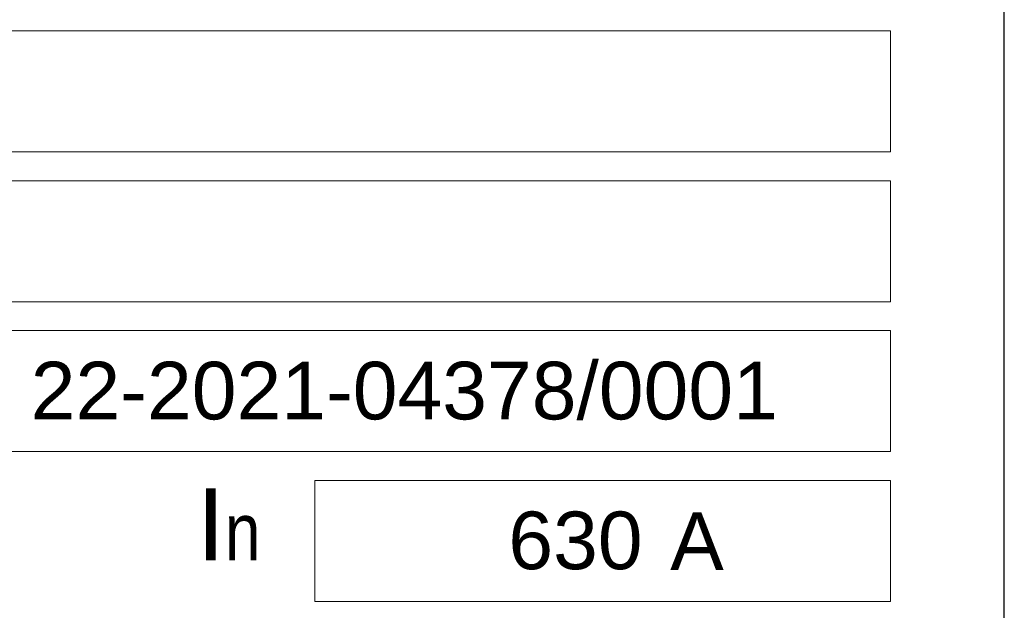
# Model space of a CAD drawing. Header units: millimetres. Extents: x -11513 to 3649, y 2330 to 12522.
# Tile 57 of 75: x -10953 to -10919, y 12146 to 12167. Entities that reach past the tile are written whole.
import ezdxf
from ezdxf.enums import TextEntityAlignment as Align

# ---------------------------------------------------------------- set-up
doc = ezdxf.new("R2010")
doc.units = ezdxf.units.MM
doc.layers.add('Aparatura', color=7, linetype='Continuous')
doc.styles.add('Arial', font='Arial', dxfattribs={"height": 1})
doc.styles.get("Standard").update_dxf_attribs({"font": 'arial.ttf'})

# ---------------------------------------------------------------- blocks, each defined once
blk = doc.blocks.new('Tabliczka_2016_RS-W_Włoszczowa')
at = {"layer": 'Aparatura'}
blk.add_lwpolyline([(0, 0), (90, 0), (90, 62), (0, 62)], close=True, dxfattribs=at)
at = {"layer": 'Aparatura', "lineweight": 5}
for points in [[(4.053, 38.801), (86.053, 38.801), (86.053, 43.001), (4.053, 43.001), (4.053, 38.801)], [(4.053, 33.601), (86.053, 33.601), (86.053, 37.801), (4.053, 37.801), (4.053, 33.601)], [(35.053, 28.401), (86.053, 28.401), (86.053, 32.601), (35.053, 32.601), (35.053, 28.401)], [(66.053, 23.201), (86.053, 23.201), (86.053, 27.401), (66.053, 27.401), (66.053, 23.201)]]:
    blk.add_lwpolyline(points, close=True, dxfattribs=at)
at = {"layer": 'Aparatura', "lineweight": 5, "width": 33.4, "attachment_point": 1}
for s, insert, char_height in [('\\fArial|b0|i0;A ', (78.396, 26.286), 2), ('\\fArial|b0|i0;I\\H0.8x;\\W0.8;\\S^ n;', (61.961, 27.122), 2.5)]:
    blk.add_mtext(s, dxfattribs=dict(at, insert=insert, char_height=char_height))
at = {"layer": 'Aparatura', "color": 1, "lineweight": 5, "style": 'Arial'}
for tag, p in [('2017', (32.181, 29.517)), ('3-2017-00001/0001', (82.135, 29.517)), ('...', (77.439, 24.317))]:
    blk.add_attdef(tag, text='', height=2, dxfattribs=at).set_placement(p, align=Align.RIGHT)

msp = doc.modelspace()

# ---------------------------------------------------------------- block references
ref = msp.add_blockref('Tabliczka_2016_RS-W_Włoszczowa', (-11009.018, 12123.591))
ref.add_attrib('3-2017-00001/0001', '22-2021-04378/0001', dxfattribs={"layer": 'Aparatura', "color": 1, "lineweight": 5, "height": 2, "style": 'Arial'}).set_placement((-10926.883, 12153.108), align=Align.RIGHT)
ref.add_attrib('...', '630', dxfattribs={"layer": 'Aparatura', "color": 1, "lineweight": 5, "height": 2, "style": 'Arial'}).set_placement((-10931.579, 12147.908), align=Align.RIGHT)

doc.saveas('drawing.dxf')
